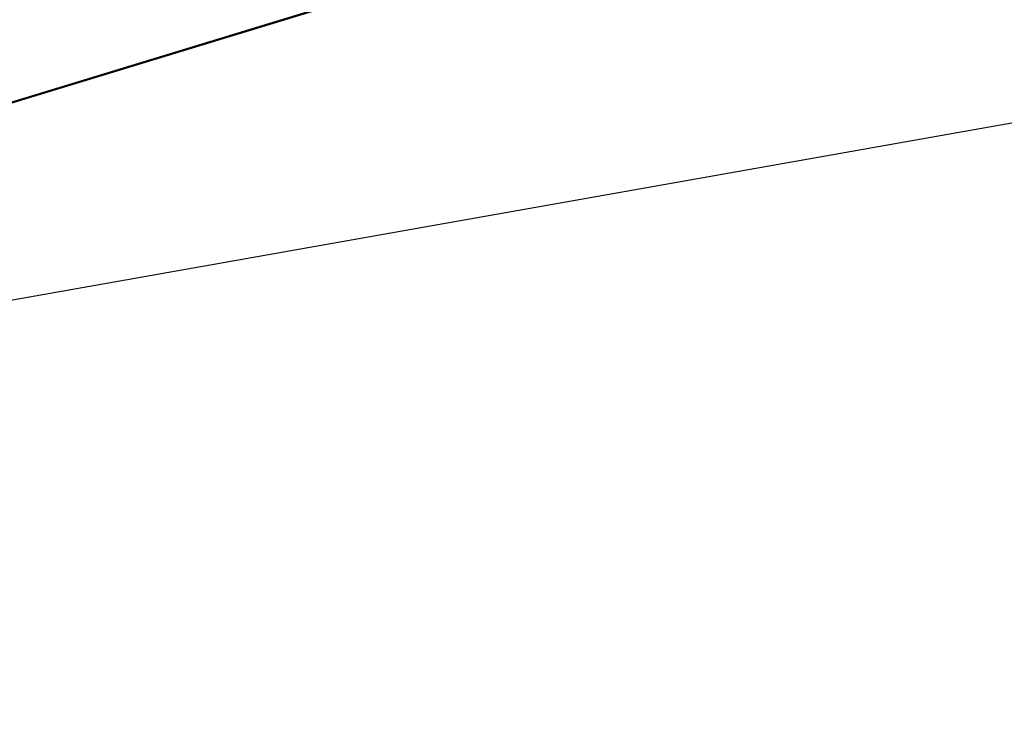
# Model space of a CAD drawing. Header units: millimetres. Extents: x -25 to 235, y -115 to 136.
# Tile 135 of 256: x 2.40331 to 2.41108, y 106.48187 to 106.48738. Entities that reach past the tile are written whole.
import ezdxf

# ---------------------------------------------------------------- set-up
doc = ezdxf.new("R2010")
doc.units = ezdxf.units.MM
doc.header["$LTSCALE"] = 81.481481
for name, color, linetype in [('146', 7, 'CONTINUOUS'), ('159', 7, 'CONTINUOUS'), ('245', 7, 'CONTINUOUS'), ('247', 7, 'CONTINUOUS'), ('64', 7, 'CONTINUOUS')]:
    doc.layers.add(name, color=color, linetype=linetype)

msp = doc.modelspace()

# ---------------------------------------------------------------- linework, layer by layer
at = {"layer": '146', "linetype": 'CONTINUOUS'}
msp.add_3dface([(2.156222, 106.4113328, -2.9925411), (2.4203999, 106.3874018, -3.018), (2.3911631, 106.4830311, -3.0184829), (2.156222, 106.4113328, -2.9925411)], dxfattribs=at)
at = {"layer": '159', "linetype": 'CONTINUOUS'}
msp.add_3dface([(2.3911631, 106.4830311, -3.0184829), (3.2026572, 106.6265618, -3.018), (3.1734204, 106.7221912, -3.0184829), (2.3911631, 106.4830311, -3.0184829)], dxfattribs=at)
at = {"layer": '245', "linetype": 'CONTINUOUS'}
msp.add_3dface([(2.2027744, 106.2612483, -8.965), (2.929566, 106.4834508, -8.965), (2.1735403, 106.356869, -8.9664344), (2.2027744, 106.2612483, -8.965)], dxfattribs=at)
at = {"layer": '247', "color": 7, "linetype": 'CONTINUOUS', "true_color": 0x282828}
for points in [[(3.2682366, 106.7506712, -3.1174987), (2.3911631, 106.4830311, -3.0184829), (3.2404012, 106.742522, -3.0474992), (3.2682366, 106.7506712, -3.1174987)], [(2.3911631, 106.4830311, -3.0184829), (3.1734204, 106.7221912, -3.0184829), (3.2404012, 106.742522, -3.0474992), (2.3911631, 106.4830311, -3.0184829)]]:
    msp.add_3dface(points, dxfattribs=at)
at = {"layer": '64', "linetype": 'CONTINUOUS'}
for points in [[(2.4064917, 106.3290552, 8.5888474), (97.6014727, 135.4566933, 6.7487402), (2.9865108, 106.5070993, 8.5389904), (2.4064917, 106.3290552, 8.5888474)], [(2.4038577, 106.3376315, -7.9091544), (95.1139864, 134.6622075, -9.2826189), (2.9842656, 106.5144181, -7.9590068), (2.4038577, 106.3376315, -7.9091544)], [(0.0122244, 105.2451822, -22.2314305), (-1.0659676, 105.1893271, -12.9267955), (3.9836358, 106.4872592, -21.4688631), (0.0122244, 105.2451822, -22.2314305)], [(0.0122244, 105.2451822, 22.2314305), (3.9825294, 106.486909, 21.4691942), (-0.9967686, 104.9629874, 21.5135948), (0.0122244, 105.2451822, 22.2314305)], [(-0.9967686, 104.9629874, 21.5135948), (3.9825294, 106.486909, 21.4691942), (-0.5738555, 105.1108337, 20.9922524), (-0.9967686, 104.9629874, 21.5135948)], [(2.0618268, 106.2214325, -8.74387), (2.929566, 106.4834508, -8.965), (2.2027744, 106.2612483, -8.965), (2.0618268, 106.2214325, -8.74387)]]:
    msp.add_3dface(points, dxfattribs=at)

doc.saveas('drawing.dxf')
